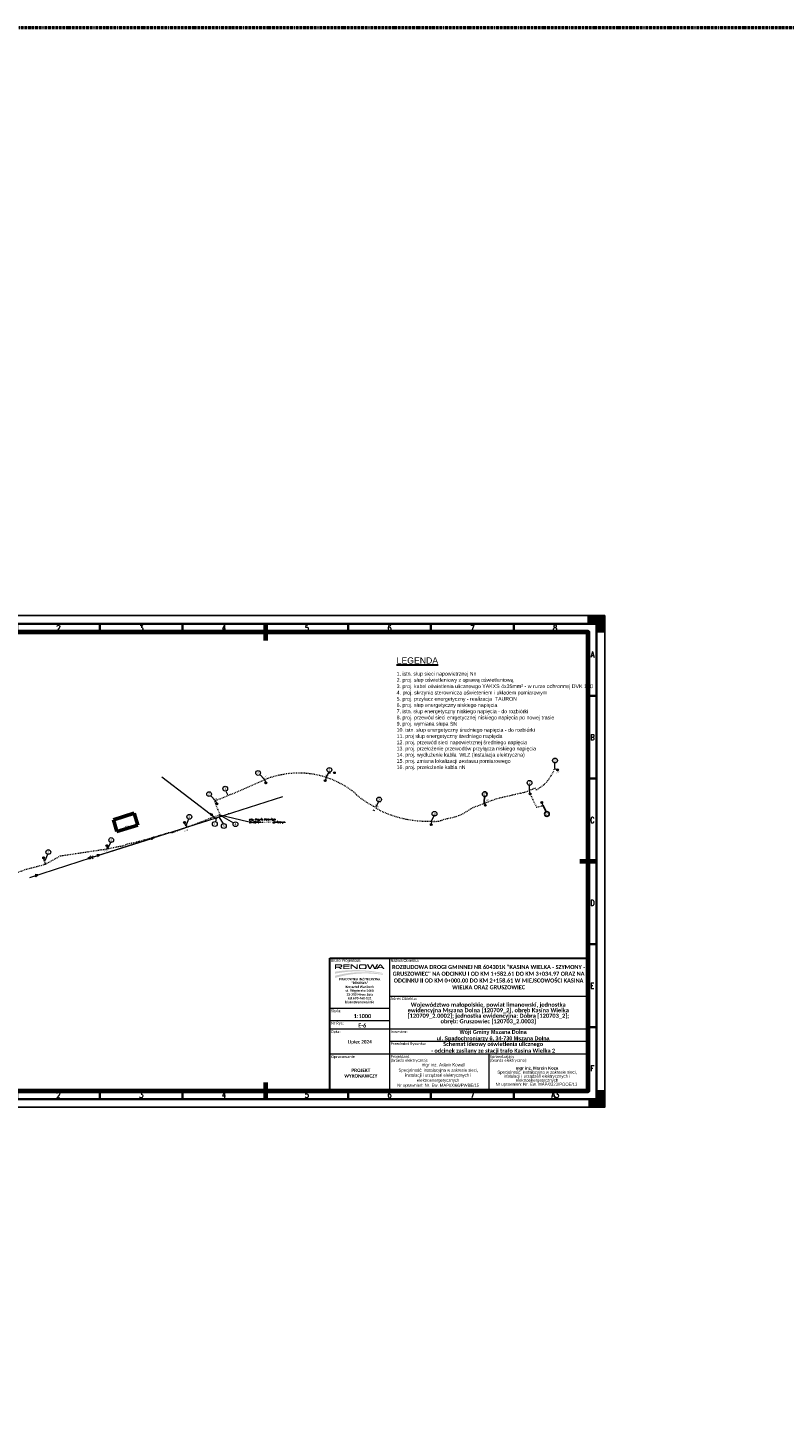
# Model space of a CAD drawing. Header units: metres. Extents: x 7168 to 12828, y 1523 to 3619.
# Tile 65 of 133: x 10150 to 10607, y 2357 to 3191. Entities that reach past the tile are written whole.
import ezdxf
from ezdxf.enums import TextEntityAlignment as Align

# ---------------------------------------------------------------- set-up
doc = ezdxf.new("R2010")
doc.units = ezdxf.units.M
for name, pattern in [('( Dashed )', [0.75, 0.5, -0.25]), ('0.5_0.5', [1, 0.5, -0.5]), ('DASHDOT', [1, 0.5, -0.25, 0, -0.25]), ('DGN Style 2', [3.921133, 2.35268, -1.568453])]:
    doc.linetypes.add(name, pattern=pattern)
for name, color, linetype, lineweight in [('0_ramka', 7, 'Continuous', 0), ('238-Punkt adresowy budynku', 250, 'Continuous', 0), ('312-budynek ewidencyjny', 7, 'Continuous', 0), ('352-schody', 7, 'Continuous', 0), ('3_jezdnia hatch', 8, 'Continuous', 0), ('5_urz bezp ruchu pionowa', 216, 'Continuous', 30), ('BUBZ01', 4, 'Continuous', 0), ('CP_FRAME', 217, 'Continuous', 70), ('CP_FRCENTR', 217, 'Continuous', 70), ('CP_FRMARK', 253, 'Continuous', 15), ('CP_FRREF', 251, 'Continuous', 35), ('CP_LINENORM', 251, 'Continuous', 25), ('CP_TEXTNORM', 53, 'Continuous', 25), ('Kabel nn oświetleniowy', 1, 'DGN Style 2', 13), ('KTCR02', 98, 'Continuous', 0), ('Latarnia drogowa 1', 1, 'Continuous', 13), ('Opisy', 1, 'Continuous', 0), ('OTZK - Zadrzewienie lub zakrzewienie', 7, 'Continuous', 0), ('proj. słupy', 1, 'Continuous', 30), ('PRZEBUDOWA SIECI', 1, 'DGN Style 2', 13), ('SUEP_B - Przewód elektroenergetyczny niskiego napięcia', 7, 'Continuous', 0), ('SUSM04_01_E', 250, 'Continuous', 0), ('SUTP_B - Przewód telekomunikacyjny napowietrzny', 7, 'Continuous', 0), ('słupy', 250, 'Continuous', 25)]:
    doc.layers.add(name, color=color, linetype=linetype, lineweight=lineweight)
doc.styles.add('courier', font='arial.ttf')
doc.styles.add('CP_TXT', font='ROMANS.SHX')
doc.styles.add('CP_TXTCON', font='ROMANS.SHX', dxfattribs={"width": 0.8})
doc.styles.add('Opis elektryczny', font='arial.ttf', dxfattribs={"height": 0.85})
doc.styles.get("Standard").update_dxf_attribs({"font": 'arial.ttf'})
doc.styles.add('Style-KRENTZ_1250 I 0.20944', font='KRENTZ_1250.shx', dxfattribs={"oblique": 12})
doc.styles.add('Style-txt', font='txt.shx')
doc.styles.add('Stytuacja', font='arial.ttf', dxfattribs={"height": 0.85})

# ---------------------------------------------------------------- blocks, each defined once
blk = doc.blocks.new('OTZK')
at = {"layer": 'OTZK - Zadrzewienie lub zakrzewienie', "color": 250, "linetype": 'Continuous', "lineweight": 13}
blk.add_circle((3, 0), 1, dxfattribs=at)
blk.add_arc((-3, 0), 1, 318.5904, 221.4096, dxfattribs=at)
blk = doc.blocks.new('LO15')
at = {"layer": 'Latarnia drogowa 1'}
blk.add_line((0, 0), (1.5, 0), dxfattribs=at)
blk.add_circle((2.050888, 0), 0.550888, dxfattribs=at)
at = {"layer": 'Latarnia drogowa 1', "extrusion": (0, 0, -1)}
blk.add_arc((-3.020929, 0), 0.820233, 325.416533, 34.583463, dxfattribs=at)
at = {"layer": 'Latarnia drogowa 1'}
blk.add_solid([(0.150415, 0.150412), (0.150415, -0.149588), (-0.149585, 0.150412), (-0.149585, -0.149588)], dxfattribs=at)
blk = doc.blocks.new('*U71')
at = {"layer": 'słupy'}
h = blk.add_hatch(color=18, dxfattribs=at)
h.set_gradient(color1=(76, 0, 0), color2=(76, 0, 0))
h.paths.add_polyline_path([(-2461, 0, 0.98457552), (2461, 0)])
blk.add_line((-2461, 0), (2461, 0), dxfattribs=at)
blk.add_circle((0, 38), 2461, dxfattribs=at)
blk = doc.blocks.new('*U72')
at = {"layer": 'słupy'}
h = blk.add_hatch(color=7, dxfattribs=at)
edge = h.paths.add_edge_path()
edge.add_arc((0, 0), 2461, 0, 360)
edge = h.paths.add_edge_path(flags=16)
edge.add_arc((0, 0), 1478, 0, 360)
h = blk.add_hatch(color=7, dxfattribs=at)
h.set_gradient(color1=(255, 255, 255), tint=0.41, name='CYLINDER')
edge = h.paths.add_edge_path()
edge.add_arc((0, 0), 1478, 0, 360)
at = {"layer": 'proj. słupy'}
for radius in [2461, 1478]:
    blk.add_circle((0, 0), radius, dxfattribs=at)
at = {"layer": 'słupy'}
blk.add_circle((0, 0), 2461, dxfattribs=at)
blk = doc.blocks.new('CP_TEXTREFA3')
for p, q in [((-350, 282), (-350, 287)), ((-300, 282), (-300, 287)), ((-250, 282), (-250, 287)), ((-200, 287), (-200, 282)), ((-150, 282), (-150, 287)), ((-100, 282), (-100, 287)), ((-50, 282), (-50, 287)), ((-395, 243.5), (-400, 243.5)), ((-5, 243.5), (0, 243.5)), ((-395, 193.5), (-400, 193.5)), ((-5, 193.5), (0, 193.5)), ((-400, 143.5), (-395, 143.5)), ((-5, 143.5), (0, 143.5)), ((-395, 93.5), (-400, 93.5)), ((-5, 93.5), (0, 93.5)), ((-395, 43.5), (-400, 43.5)), ((-5, 43.5), (0, 43.5)), ((-350, 5), (-350, 0)), ((-300, 5), (-300, 0)), ((-250, 5), (-250, 0)), ((-200, 5), (-200, 0)), ((-150, 5), (-150, 0)), ((-100, 5), (-100, 0)), ((-50, 5), (-50, 0))]:
    blk.add_line(p, q)
for points in [[(-400, 0), (0, 0), (0, 287), (-400, 287)], [(-395, 5), (-5, 5), (-5, 282), (-395, 282)]]:
    blk.add_lwpolyline(points, close=True)
at = {"layer": 'CP_TEXTNORM', "linetype": 'ByBlock', "style": 'CP_TXTCON', "width": 0.8}
for s, p in [('1', (-375, 284.5)), ('2', (-325, 284.5)), ('3', (-275, 284.5)), ('4', (-225, 284.5)), ('5', (-175, 284.5)), ('6', (-125, 284.5)), ('7', (-75, 284.5)), ('8', (-25, 284.5)), ('A', (-397.5, 268.5)), ('A', (-2.5, 268.5)), ('B', (-397.5, 218.5)), ('B', (-2.5, 218.5)), ('C', (-2.5, 168.5)), ('D', (-397.5, 118.5)), ('D', (-2.5, 118.5)), ('E', (-397.5, 68.5)), ('E', (-2.5, 68.5)), ('F', (-397.5, 18.5)), ('F', (-2.5, 18.5)), ('1', (-375, 2.5)), ('2', (-325, 2.5)), ('3', (-275, 2.5)), ('4', (-225, 2.5)), ('5', (-175, 2.5)), ('6', (-125, 2.5)), ('7', (-75, 2.5)), ('A3', (-25, 2.5))]:
    blk.add_text(s, height=3.5, dxfattribs=at).set_placement(p, align=Align.MIDDLE)
at = {"layer": 'CP_TEXTNORM', "style": 'CP_TXT'}
blk.add_text('C', height=3.5, dxfattribs=at).set_placement((-397.5, 168.5), align=Align.MIDDLE)
blk = doc.blocks.new('2d_iso_5457_a3_zp5y')
at = {"layer": 'CP_FRMARK'}
for points in [[(10, 292), (10, 297), (0, 297), (0, 287), (5, 287), (5, 292)], [(415, 292), (415, 287), (420, 287), (420, 297), (410, 297), (410, 292)], [(5, 5), (5, 10), (0, 10), (0, 0), (10, 0), (10, 5)], [(415, 5), (410, 5), (410, 0), (415, 0), (420, 0), (420, 5), (420, 10), (415, 10)]]:
    blk.add_hatch(color=256, dxfattribs=at).paths.add_polyline_path(points)
blk.add_lwpolyline([(20, 10), (410, 10), (410, 287), (20, 287)], close=True)
at = {"layer": 'CP_FRCENTR'}
for p, q in [((215, 292), (215, 282)), ((15, 148.5), (25, 148.5)), ((415, 148.5), (405, 148.5)), ((215, 15), (215, 5))]:
    blk.add_line(p, q, dxfattribs=at)
at = {"layer": 'CP_FRMARK'}
for p, q in [((10, 297), (0, 297)), ((0, 297), (0, 287)), ((5, 292), (10, 292)), ((5, 287), (5, 292)), ((10, 292), (10, 297)), ((410, 292), (410, 297)), ((410, 297), (420, 297)), ((415, 292), (410, 292)), ((415, 287), (415, 292)), ((420, 297), (420, 287)), ((0, 287), (5, 287)), ((420, 287), (415, 287)), ((0, 0), (0, 10)), ((0, 10), (5, 10)), ((5, 10), (5, 5)), ((415, 10), (415, 5)), ((420, 10), (415, 10)), ((420, 0), (420, 10)), ((10, 0), (0, 0)), ((5, 5), (10, 5)), ((10, 5), (10, 0)), ((415, 5), (410, 5)), ((410, 0), (420, 0))]:
    blk.add_line(p, q, dxfattribs=at)
at = {"layer": 'CP_LINENORM', "linetype": 'Continuous'}
blk.add_lwpolyline([(0, 0), (420, 0), (420, 297), (0, 297)], close=True, dxfattribs=at)
at = {"layer": 'CP_FRREF'}
blk.add_blockref('CP_TEXTREFA3', (415, 5), dxfattribs=at)
blk = doc.blocks.new('RENOWA_1')
at = {"linetype": 'Continuous', "lineweight": -2}
h = blk.add_hatch(color=7, dxfattribs=at)
edge = h.paths.add_edge_path()
edge.add_ellipse((0.068, 0.151), major_axis=(-0.0191, 0), ratio=0.735318, start_angle=180, end_angle=270)
edge.add_line((0.068, 0.165), (0.014, 0.165))
edge.add_line((0.014, 0.165), (-0.001, 0.165))
edge.add_line((-0.001, 0.165), (-0.001, 0.107))
edge.add_line((-0.001, 0.107), (0.014, 0.107))
edge.add_line((0.014, 0.107), (0.014, 0.126))
edge.add_line((0.014, 0.126), (0.04, 0.126))
edge.add_line((0.04, 0.126), (0.067, 0.107))
edge.add_line((0.067, 0.107), (0.089, 0.107))
edge.add_line((0.089, 0.107), (0.06, 0.126))
edge.add_line((0.06, 0.126), (0.065, 0.126))
edge.add_ellipse((0.065, 0.14), major_axis=(0.0215, 0), ratio=0.650164, start_angle=270, end_angle=360)
edge.add_line((0.087, 0.14), (0.087, 0.151))
h.paths.add_polyline_path([(0.071, 0.148), (0.071, 0.141, -0.414214), (0.065, 0.135), (0.014, 0.135), (0.014, 0.154), (0.065, 0.154, -0.414214)], flags=16)
h = blk.add_hatch(color=7, dxfattribs=at)
h.set_gradient(rotation=270, tint=1, name='INVHEMISPHERICAL')
h.paths.add_polyline_path([(0.486, 0.066), (0.581, 0.053), (0.581, 0.059), (0.556, 0.064, 0.087432), (0.018, 0.078), (-0.001, 0.075), (-0.001, 0.052), (0.012, 0.054, -0.082937)])
h = blk.add_hatch(color=7, dxfattribs=at)
h.set_gradient(rotation=270, tint=1, name='INVHEMISPHERICAL')
h.paths.add_polyline_path([(0.496, 0.048), (0.581, 0.039), (0.581, 0.047), (0.553, 0.051, 0.10443), (0.017, 0.031), (-0.001, 0.027), (-0.001, 0), (0, 0, -0.100635)])
for points in [[(0.099, 0.107), (0.099, 0.118), (0.099, 0.154), (0.099, 0.165), (0.176, 0.165), (0.176, 0.154), (0.115, 0.154), (0.115, 0.141), (0.174, 0.141), (0.174, 0.131), (0.115, 0.131), (0.115, 0.118), (0.176, 0.118), (0.176, 0.107)], [(0.188, 0.107), (0.188, 0.165), (0.203, 0.165), (0.205, 0.165), (0.26, 0.123), (0.26, 0.165), (0.275, 0.165), (0.275, 0.107), (0.26, 0.107), (0.26, 0.107), (0.203, 0.15), (0.203, 0.107)], [(0.431, 0.107), (0.414, 0.107), (0.385, 0.165), (0.403, 0.165), (0.423, 0.12), (0.445, 0.165), (0.461, 0.165), (0.483, 0.12), (0.503, 0.165), (0.521, 0.165), (0.492, 0.107), (0.475, 0.107), (0.453, 0.15)]]:
    blk.add_hatch(color=7, dxfattribs=at).paths.add_polyline_path(points)
h = blk.add_hatch(color=7, dxfattribs=at)
edge = h.paths.add_edge_path()
edge.add_ellipse((0.363, 0.152), major_axis=(0.0179, 0), ratio=0.715756, start_angle=0, end_angle=90)
edge.add_line((0.363, 0.165), (0.307, 0.165))
edge.add_ellipse((0.307, 0.152), major_axis=(-0.0179, 0), ratio=0.715756, start_angle=270, end_angle=360)
edge.add_line((0.289, 0.152), (0.289, 0.12))
edge.add_ellipse((0.307, 0.12), major_axis=(-0.0179, 0), ratio=0.715756, start_angle=0, end_angle=90)
edge.add_line((0.307, 0.107), (0.363, 0.107))
edge.add_ellipse((0.363, 0.12), major_axis=(0.0179, 0), ratio=0.715756, start_angle=270, end_angle=360)
edge.add_line((0.381, 0.12), (0.381, 0.152))
edge = h.paths.add_edge_path(flags=16)
edge.add_ellipse((0.359, 0.147), major_axis=(-0.00672, 0), ratio=0.945371, start_angle=180, end_angle=270, ccw=False)
edge.add_line((0.366, 0.147), (0.366, 0.125))
edge.add_ellipse((0.359, 0.125), major_axis=(-0.00672, 0), ratio=0.945371, start_angle=90, end_angle=180, ccw=False)
edge.add_line((0.359, 0.118), (0.311, 0.118))
edge.add_ellipse((0.311, 0.125), major_axis=(0.00672, 0), ratio=0.945371, start_angle=188.4872, end_angle=270, ccw=False)
edge.add_line((0.304, 0.124), (0.304, 0.148))
edge.add_ellipse((0.311, 0.147), major_axis=(0.00672, 0), ratio=0.945371, start_angle=90, end_angle=171.5128, ccw=False)
edge.add_line((0.311, 0.154), (0.359, 0.154))
h = blk.add_hatch(color=7, dxfattribs=at)
h.paths.add_polyline_path([(0.496, 0.107), (0.54, 0.165), (0.556, 0.165), (0.6, 0.107), (0.582, 0.107), (0.572, 0.12), (0.548, 0.12), (0.524, 0.12), (0.514, 0.107)])
h.paths.add_polyline_path([(0.53, 0.129), (0.548, 0.154), (0.566, 0.129), (0.548, 0.129)], flags=16)

msp = doc.modelspace()

# ---------------------------------------------------------------- hatches: boundary and pattern name
at = {"layer": '3_jezdnia hatch'}
msp.add_hatch(color=6, dxfattribs=at).paths.add_polyline_path([(10265.286, 2715.119), (10265.132, 2715.484), (10265.953, 2715.831), (10266.107, 2715.466)])
at = {"layer": 'SUSM04_01_E', "linetype": 'Continuous', "lineweight": 13}
h = msp.add_hatch(color=7, dxfattribs=at)
edge = h.paths.add_edge_path()
edge.add_arc((10263.558, 2713.57), 0.25, 0, 360)
h = msp.add_hatch(color=7, dxfattribs=at)
edge = h.paths.add_edge_path()
edge.add_arc((10226.038, 2701.91), 0.25, 0, 360)

# ---------------------------------------------------------------- linework, layer by layer
at = {"color": 1, "lineweight": 20}
for p, q in [((10468.002, 2746.936), (10468.085, 2743.634)), ((10290.1, 2739.892), (10292.949, 2736.833)), ((10269.445, 2729.928), (10270.837, 2727.116)), ((10452.625, 2733.471), (10452.707, 2730.17)), ((10260.503, 2727.116), (10263.352, 2724.057)), ((10247.036, 2712.964), (10245.275, 2708.976)), ((10263.591, 2713.507), (10263.275, 2711.41)), ((10265.246, 2714.261), (10267.829, 2710.19)), ((10265.692, 2715.485), (10274.149, 2710.777)), ((10199.873, 2698.937), (10198.112, 2694.95)), ((10161.872, 2691.698), (10160.11, 2687.71))]:
    msp.add_line(p, q, dxfattribs=at)
at = {"color": 1, "lineweight": 0}
for p, q in [((10331.709, 2741.264), (10329.972, 2738.22)), ((10361.738, 2723.381), (10360.001, 2720.337)), ((10395.222, 2714.801), (10393.485, 2711.758))]:
    msp.add_line(p, q, dxfattribs=at)
at = {"color": 1}
msp.add_line((10462.907, 2717.401), (10461.163, 2721.112), dxfattribs=at)
at = {"color": 0, "linetype": 'Continuous', "lineweight": 13}
for p, q in [((10187.898, 2690.381), (10187.545, 2690.734)), ((10187.898, 2689.32), (10187.545, 2688.967)), ((10188.959, 2690.381), (10189.312, 2690.734)), ((10188.959, 2689.32), (10189.312, 2688.967))]:
    msp.add_line(p, q, dxfattribs=at)
at = {"color": 6, "linetype": 'DASHDOT', "lineweight": 50}
msp.add_lwpolyline([(7167.922, 3191.04), (12827.852, 3191.04), (12827.852, 1523.068), (7167.922, 1523.068)], close=True, dxfattribs=at)
at = {"color": 1, "lineweight": 0}
for centre in [(10332.038, 2742.678), (10362.068, 2724.795), (10395.552, 2716.215)]:
    msp.add_circle(centre, 1.452, dxfattribs=at)
at = {"color": 1, "lineweight": 20}
for centre in [(10468.332, 2748.35), (10288.976, 2740.848), (10452.955, 2734.886), (10259.379, 2728.072), (10269.154, 2731.365), (10247.457, 2714.353), (10262.839, 2710.042), (10275.347, 2709.87), (10268.308, 2708.827), (10162.293, 2693.087), (10200.294, 2700.327)]:
    msp.add_circle(centre, 1.452, dxfattribs=at)
at = {"color": 1, "lineweight": -3}
msp.add_circle((10425.879, 2728.039), 1.452, dxfattribs=at)
at = {"color": 1}
msp.add_circle((10463.439, 2716.049), 1.452, dxfattribs=at)
at = {"color": 0, "linetype": 'Continuous', "lineweight": 13}
msp.add_circle((10188.428, 2689.85), 0.25, dxfattribs=at)
at = {"layer": '0_ramka', "color": 7, "linetype": 'Continuous', "lineweight": 0}
for p, q in [((10368.383, 2628.908), (10368.383, 2554.908)), ((10488.383, 2605.933), (10368.383, 2605.933)), ((10368.383, 2598.532), (10332.383, 2598.532)), ((10368.383, 2591.199), (10332.383, 2591.199)), ((10488.383, 2586.02), (10332.383, 2586.021)), ((10488.383, 2578.688), (10368.383, 2578.688)), ((10488.383, 2570.908), (10332.383, 2570.909)), ((10428.383, 2570.908), (10428.383, 2548.908)), ((10368.383, 2554.908), (10368.383, 2548.908))]:
    msp.add_line(p, q, dxfattribs=at)
at = {"layer": '0_ramka', "color": 7, "linetype": 'Continuous', "lineweight": 30, "flags": 128}
msp.add_lwpolyline([(10332.383, 2628.908), (10488.383, 2628.908), (10488.383, 2548.908), (10332.383, 2548.908), (10332.383, 2628.908)], close=True, dxfattribs=at)
at = {"layer": '312-budynek ewidencyjny', "color": 250, "linetype": 'Continuous', "lineweight": 53}
for p, q in [((10201.588, 2712.6), (10214.068, 2716.62)), ((10203.658, 2705.58), (10201.588, 2712.6)), ((10214.068, 2716.62), (10216.258, 2709.39)), ((10216.258, 2709.39), (10203.658, 2705.58))]:
    msp.add_line(p, q, dxfattribs=at)
at = {"layer": '352-schody', "color": 250, "linetype": 'Continuous', "lineweight": 13}
msp.add_line((10211.358, 2707.91), (10212.538, 2708.26), dxfattribs=at)
at = {"layer": '3_jezdnia hatch', "color": 30, "linetype": '( Dashed )', "flags": 128}
msp.add_lwpolyline([(10263.561, 2713.583), (10266.21, 2714.647), (10265.855, 2715.527)], dxfattribs=at)
at = {"layer": '3_jezdnia hatch', "color": 6, "flags": 128}
for points in [[(10265.855, 2715.527), (10282.873, 2711.613)], [(10270.927, 2716.339), (10271.287, 2716.339)], [(10282.873, 2711.613), (10283.233, 2711.613)]]:
    msp.add_lwpolyline(points, dxfattribs=at)
at = {"layer": '5_urz bezp ruchu pionowa', "color": 1, "linetype": 'Continuous', "lineweight": -3}
msp.add_line((10425.54, 2723.257), (10425.834, 2726.588), dxfattribs=at)
at = {"layer": 'BUBZ01', "color": 250, "linetype": 'Continuous', "lineweight": 0}
for p, q in [((10362.911, 2723.284), (10361.691, 2723.556)), ((10394.769, 2715.409), (10396.005, 2715.593))]:
    msp.add_line(p, q, dxfattribs=at)
at = {"layer": 'BUBZ01', "color": 250, "linetype": 'Continuous', "lineweight": 13}
msp.add_line((10395.582, 2711.884), (10395.258, 2711.75), dxfattribs=at)
at = {"layer": 'Kabel nn oświetleniowy', "linetype": '0.5_0.5'}
for points in [[(10293.002, 2736.775), (10274.708, 2728.692), (10263.343, 2724.067)], [(10452.649, 2730.076), (10452.649, 2730.076), (10452.649, 2730.076), (10453.406, 2727.869), (10457.145, 2720.116), (10460.823, 2721.135), (10461.093, 2721.135)], [(10263.341, 2724.072), (10262.629, 2723.762), (10265.888, 2715.627)], [(10245.288, 2708.934), (10247.353, 2708.614), (10250.433, 2709.802), (10256.173, 2712.017), (10260.603, 2713.726), (10265.454, 2715.462), (10265.692, 2715.485), (10265.692, 2715.485)], [(10160.043, 2687.45), (10160.519, 2685.73), (10169.53, 2690.785), (10197.864, 2695.019)], [(10121.972, 2670.383), (10121.969, 2671.556), (10122.55, 2672.321), (10123.267, 2672.824), (10124.611, 2673.473), (10127.761, 2674.996), (10130.018, 2676.087), (10130.51, 2676.325), (10133.364, 2677.26), (10137.47, 2678.63), (10148.858, 2682.648), (10149.649, 2682.921), (10152.103, 2683.507), (10160.393, 2685.698), (10159.986, 2687.535)]]:
    msp.add_lwpolyline(points, dxfattribs=at)
for points in [[(10360.051, 2720.114, -0.0609902), (10348.397, 2727.616), (10347.026, 2729.196), (10341.256, 2733.15), (10337.601, 2735.038), (10334.131, 2736.707), (10330.114, 2738.175)], [(10452.688, 2730.121, 0.0073918), (10456.213, 2731.865), (10457.062, 2730.517), (10461.549, 2733.723), (10463.88, 2736.043), (10466.006, 2739.2), (10467.506, 2741.712), (10467.993, 2743.568)], [(10452.637, 2730.121, -0.017791), (10447.66, 2728.609), (10432.924, 2725.178), (10426.033, 2722.604), (10425.54, 2723.257)], [(10393.733, 2711.614), (10394.453, 2711.459), (10398.095, 2711.755), (10402.995, 2713.382, 0.1196683), (10415.209, 2717.726), (10418.431, 2719.837), (10425.571, 2722.468), (10425.452, 2723.064)], [(10245.337, 2708.839), (10246.862, 2708.382), (10237.085, 2704.653), (10234.523, 2704.683, -0.0143283), (10212.52, 2698.434), (10209.924, 2697.881, -0.0227553), (10205.796, 2696.484), (10198.024, 2694.917)]]:
    msp.add_lwpolyline(points, format="xyb", dxfattribs=at)
at = {"layer": 'Kabel nn oświetleniowy', "linetype": '0.5_0.5', "extrusion": (0, 0, -1)}
msp.add_lwpolyline([(-10360.207, 2720.089), (-10360.342, 2719.345, -0.1333368), (-10393.475, 2711.565, 0.1480131)], format="xyb", dxfattribs=at)
at = {"layer": 'Kabel nn oświetleniowy', "color": 6, "linetype": 'ByBlock', "flags": 128}
msp.add_lwpolyline([(10151.218, 2677.76), (10188.428, 2689.85), (10226.038, 2701.91)], dxfattribs=at)
at = {"layer": 'Kabel nn oświetleniowy', "linetype": '0.5_0.5'}
msp.add_arc((10313.484, 2686.432), 54.35, 72.171195, 112.138278, dxfattribs=at)
at = {"layer": 'KTCR02', "color": 250, "linetype": 'Continuous', "lineweight": 13}
for p, q in [((10358.358, 2718.68), (10359.218, 2718.171)), ((10215.019, 2709.008), (10214.061, 2708.719))]:
    msp.add_line(p, q, dxfattribs=at)
at = {"layer": 'PRZEBUDOWA SIECI', "color": 6, "linetype": 'Continuous', "lineweight": 13}
msp.add_line((10303.788, 2726.35), (10263.558, 2713.57), dxfattribs=at)
at = {"layer": 'PRZEBUDOWA SIECI', "color": 6, "linetype": 'Continuous', "lineweight": 13, "flags": 128}
for points in [[(10263.558, 2713.57), (10224.751, 2701.259)], [(10188.428, 2689.85), (10224.723, 2701.222)]]:
    msp.add_lwpolyline(points, dxfattribs=at)
at = {"layer": 'SUEP_B - Przewód elektroenergetyczny niskiego napięcia', "color": 1, "linetype": 'Continuous', "lineweight": 13}
for p, q in [((10261.497, 2715.768), (10260.001, 2716.28)), ((10260.001, 2716.28), (10260.891, 2714.973)), ((10188.428, 2689.85), (10226.038, 2701.91)), ((10187.441, 2690.055), (10186.169, 2689.116)), ((10186.169, 2689.116), (10187.75, 2689.104)), ((10193.189, 2691.377), (10191.608, 2691.395)), ((10191.913, 2690.443), (10193.189, 2691.377)), ((10155.973, 2679.305), (10154.392, 2679.317)), ((10154.701, 2678.366), (10155.973, 2679.305))]:
    msp.add_line(p, q, dxfattribs=at)
at = {"layer": 'SUTP_B - Przewód telekomunikacyjny napowietrzny', "color": 6, "linetype": 'Continuous', "lineweight": 13}
msp.add_line((10230.768, 2738.55), (10263.558, 2713.57), dxfattribs=at)
at = {"layer": 'SUTP_B - Przewód telekomunikacyjny napowietrzny', "color": 40, "linetype": 'Continuous', "lineweight": 13, "true_color": 0xffbe00}
for p, q in [((10259.779, 2716.449), (10260.165, 2715.526)), ((10261.567, 2715.716), (10260.575, 2715.843)), ((10154.116, 2678.175), (10154.784, 2678.919)), ((10155.735, 2679.228), (10154.757, 2679.436))]:
    msp.add_line(p, q, dxfattribs=at)

# ---------------------------------------------------------------- block references
at = {"color": 7, "linetype": 'Continuous', "lineweight": 0, "ltscale": 1000, "xscale": 50.00000000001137, "yscale": 50.00000000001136, "zscale": 50.00000000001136}
msp.add_blockref('RENOWA_1', (10335.423, 2617.037), dxfattribs=at)
at = {"layer": 'CP_FRAME'}
msp.add_blockref('2d_iso_5457_a3_zp5y', (10078.383, 2538.908), dxfattribs=at)
at = {"layer": 'Latarnia drogowa 1'}
for p, rotation in [((10468.008, 2743.561), 335.589878), ((10292.945, 2736.831), 289.589631), ((10330.114, 2738.175), 252.250484), ((10452.616, 2730.104), 289.485352), ((10263.341, 2724.072), 292.118409), ((10425.54, 2723.257), 290.230073), ((10461.163, 2721.112), 114.751358), ((10245.275, 2708.976), 110.851785), ((10393.628, 2711.712), 268.855969), ((10198.024, 2694.917), 99.96769599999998), ((10159.974, 2687.572), 105.460194)]:
    msp.add_blockref('LO15', p, dxfattribs=dict(at, rotation=rotation))
at = {"layer": 'OTZK - Zadrzewienie lub zakrzewienie', "color": 250, "linetype": 'Continuous', "lineweight": 0, "xscale": 0.5, "yscale": 0.5, "zscale": 0.5}
msp.add_blockref('OTZK', (10333.59, 2740.941), dxfattribs=at)
at = {"layer": 'PRZEBUDOWA SIECI', "xscale": 0.000125, "yscale": 0.000125, "zscale": 0.000125, "rotation": 294.34109}
msp.add_blockref('*U71', (10226.049, 2701.896), dxfattribs=at)
at = {"layer": 'PRZEBUDOWA SIECI', "xscale": 0.000125, "yscale": 0.000125, "zscale": 0.000125}
msp.add_blockref('*U72', (10224.751, 2701.259), dxfattribs=at)

# ---------------------------------------------------------------- texts
at = {"lineweight": 30, "ltscale": 100, "insert": (10372.667, 2810.658), "char_height": 1.5, "width": 116.91458, "attachment_point": 1}
msp.add_mtext('{\\H2.5x;\\LLEGENDA \\P\\pt0;\\Ftxt|c238;\\H0.4x;\\P\\fArial|b0|i0|c238|p34;\\H1.4999x;\\l1. istn. słup sieci napowietrznej Nn\\H1.0001x; \\P\\H0.9999x;2. proj. słup oświetleniowy z oprawą oświetleniową\\P3. proj. kabel oświetlenia ulicznewgo YAKXS 4x35\\H1.0256x;mm² - w rurze ochronnej DVK 110\\P4. \\H0.97498x;\\C0;proj. skrzynia sterownicza oświeteniem i układem pomiarowym\\P5. proj. przyłacz energetyczny - realizacja  TAURON\\P6. proj. słup energetyczny niskiego napięcia\\P7. istn. słup energetyczny niskiego napięcia - do rozbiórki\\P8. proj. przewód sieci enrgetycznej niskiego napięcia po nowej trasie\\P9. proj. wymiana słupa SN\\P10. istn. słup energetyczny średniego napięcia - do rozbiórki\\P11. proj słup energetyczny średniego napięcia\\P12. proj. przewód sieci napowietrznej średniego napięcia\\P13. proj. przełożenie przewodów przyłącza niskiego napięcia\\P14. proj. wydłużenie kabla  WLZ (instalacja elektryczna)\\P15. proj. zmiana lokalizacji zestawu pomiarowego\\P16. proj. przełożenie kabla nN}', dxfattribs=at)
at = {"color": 1, "lineweight": 20, "char_height": 1.5, "width": 1.10785, "attachment_point": 1}
for s, insert in [('\\H1x;\\W0.75;2', (10467.778, 2749.133)), ('\\H1x;\\W0.75;2', (10288.422, 2741.631)), ('\\H1x;\\W0.75;2', (10452.401, 2735.669)), ('\\H1x;\\W0.75;2', (10258.825, 2728.855)), ('\\H1x;\\W0.75;3', (10268.6, 2732.149)), ('\\H1x;\\W0.75;2', (10246.904, 2715.136)), ('\\H1x;\\W0.75;1', (10262.285, 2710.825)), ('\\H1x;\\W0.75;4', (10274.793, 2710.653)), ('\\H1x;\\W0.75;5', (10267.754, 2709.611)), ('\\H1x;\\W0.75;2', (10161.739, 2693.87)), ('\\H1x;\\W0.75;2', (10199.741, 2701.11))]:
    msp.add_mtext(s, dxfattribs=dict(at, insert=insert))
at = {"color": 1, "lineweight": 0, "char_height": 1.5, "width": 1.10785, "attachment_point": 1}
for insert in [(10331.484, 2743.461), (10361.514, 2725.578), (10395.329, 2716.736)]:
    msp.add_mtext('\\H1x;\\W0.75;2', dxfattribs=dict(at, insert=insert))
at = {"color": 1, "lineweight": -3, "insert": (10425.325, 2728.822), "char_height": 1.5, "width": 1.10785, "attachment_point": 1}
msp.add_mtext('\\H1x;\\W0.75;2', dxfattribs=at)
at = {"color": 1, "insert": (10462.885, 2716.833), "char_height": 1.5, "width": 1.10785, "attachment_point": 1}
msp.add_mtext('\\H1x;\\W0.75;2', dxfattribs=at)
at = {"color": 7, "lineweight": 13, "rotation": 359.99974, "style": 'courier'}
for s, insert, char_height, width, attachment_point in [('\\fCalibri|b0|i0|c238238|p39;Biuro Projektów:', (10332.983, 2628.443), 1.71093, 40.89129, 1), ('\\P\\P\\fCalibri|b1|i0|c238238|p39;\\H0.6x;PRACOWNIA INŻYNIERYJNA "RENOWA"\\PKrzysztof Waniczek\\Pul. Węgierska 146A\\P33-300 Nowy Sącz\\Ptel.693-468-132\\Pbiuro@renowa.info', (10350.383, 2624.745), 2.31147, 30.4546, 2)]:
    msp.add_mtext(s, dxfattribs=dict(at, insert=insert, char_height=char_height, width=width, attachment_point=attachment_point))
at = {"color": 7, "lineweight": 13, "insert": (10367.599, 2565.619), "char_height": 2, "width": 60, "attachment_point": 1, "style": 'courier'}
msp.add_mtext('\\pi18.623;{\\fArial Narrow|b0|i0|c238|p34;  mgr inż. Adam Kowal\\P\\pi6.1846;\\fArial|b0|i0|c238|p34;\\H0.9167x;\\C256;Specjalność: instalacyjna w zakresie sieci,\\P\\pi10.243;instalacji i urządzeń elektrycznych i \\P\\pi17.321;elektroenergetycznych\\P\\pi5.3804;Nr uprawnień: Nr. Ew. MAP/0066/PWBE/15\\P}', dxfattribs=at)
at = {"color": 7, "lineweight": 13, "insert": (10432.424, 2563.536), "char_height": 2, "width": 49.77348, "attachment_point": 1, "line_spacing_factor": 0.8, "style": 'courier'}
msp.add_mtext('\\pi12.201;{\\fArial|b1|i0|c238|p34;\\H0.9167x;\\C256;mgr inż. Marcin Koza\\P\\pi1.0713;\\fArial|b0|i0|c238|p34;Specjalność: instalacyjna w zakresie sieci,\\P\\pi5.1295;instalacji i urządzeń elektrycznych i \\P\\pi12.207;elektroenergetycznych\\P\\pi0;Nr uprawnień: Nr. Ew. MAP/0323/POOE/13}', dxfattribs=at)
at = {"layer": '0_ramka', "color": 7, "lineweight": 0, "rotation": 359.999778}
for s, insert, char_height, width, attachment_point, style in [('\\fCalibri|b0|i0|c238238|p39;Nazwa Obiektu:', (10368.983, 2628.43), 1.71093, 40.89129, 1, 'courier'), ('\\pt0.0782141;\\fCalibri|b1|i0|c238238|p39;ROZBUDOWA DROGI GMINNEJ NR 604301K "KASINA WIELKA - SZYMONY - GRUSZOWIEC" NA ODCINKU I OD KM 1+582.61 DO KM 3+034.97 ORAZ NA ODCINKU II OD KM 0+000.00 DO KM 2+158.61 W MIEJSCOWOŚCI KASINA WIELKA ORAZ GRUSZOWIEC', (10428.207, 2617.523), 2.44419, 117.97047, 5, 'Stytuacja'), ('\\fCalibri|b0|i0|c238238|p39;Adres Obiektu:', (10368.983, 2605.455), 1.71093, 40.89129, 1, 'courier'), ('\\fCalibri|b0|i0|c238238|p39;Skala:', (10332.983, 2598.054), 1.71093, 40.89129, 1, 'courier'), ('{\\fCalibri|b1|i0|c158|p39;1:1000}', (10351.995, 2594.008), 2.44419, 19.44312, 5, 'courier'), ('\\fCalibri|b0|i0|c238238|p39;Nr Rys:', (10332.983, 2590.596), 1.71093, 40.89129, 1, 'courier'), ('\\fCalibri|b0|i0|c238238|p39;Data:', (10332.983, 2585.413), 1.71093, 40.89129, 1, 'courier'), ('{\\fCalibri|b1|i0|c158|p39;E-6}', (10351.873, 2588.328), 2.44419, 12.10744, 5, 'Stytuacja'), ('\\fCalibri|b0|i0|c238238|p39;Inwestor:', (10368.983, 2585.421), 1.71093, 40.89129, 1, 'courier'), ('\\P\\fArial|b1|i0|c238238|p39;Wójt Gminy Mszana Dolna\\Pul. Spadochroniarzy 6, 34-730 Mszana Dolna', (10430.944, 2584.073), 2.32198, 91.84384, 5, 'Stytuacja'), ('\\fCalibri|b1|i0|c238238|p39;Lipiec 2024', (10350.383, 2578.225), 2.03682, 32.8438, 5, 'Stytuacja'), ('\\fCalibri|b0|i0|c238238|p39;Przedmiot Rysunku:', (10368.983, 2578.21), 1.71093, 40.89129, 1, 'courier'), ('\\pt0.035441;{\\fCalibri|b1|i0|c238|p39;Schemat ideowy oświetlenia ulicznego \\P- odcinek zasilany ze stacji trafo Kasina Wielka 2}', (10430.944, 2574.798), 2.44419, 96.67773, 5, 'courier'), ('\\fCalibri|b0|i0|c238238|p39;Opracowanie', (10332.983, 2570.344), 1.71093, 40.89129, 1, 'courier'), ('{\\fCalibri|b1|i0|c158|p39;PROJEKT\\PWYKONAWCZY}', (10351.024, 2559.574), 2.03682, 32.8438, 5, 'Stytuacja')]:
    msp.add_mtext(s, dxfattribs=dict(at, insert=insert, char_height=char_height, width=width, attachment_point=attachment_point, style=style))
at = {"layer": '0_ramka', "color": 7, "lineweight": 0, "rotation": 359.999778, "line_spacing_factor": 0.8, "style": 'courier'}
for s, insert, char_height, width, attachment_point in [('\\fCalibri|b1|i0|c238238|p39;Województwo małopolskie, powiat limanowski, jednostka ewidencyjna Mszana Dolna [120709_2], obręb Kasina Wielka [120709_2.0002]; jednostka ewidencyjna: Dobra [120703_2]; obręb: Gruszowiec [120703_2.0003]', (10428.034, 2595.571), 2.5, 107.07528, 5), ('{\\fCalibri|b0|i0|c158|p39;Projektant\\P(branża elektryczna):}', (10368.983, 2570.431), 1.71093, 40.89129, 1), ('{\\fCalibri|b0|i0|c158|p39;Sprawdzający\\P(branża elektryczna):}', (10428.983, 2570.43), 1.71093, 40.89129, 1)]:
    msp.add_mtext(s, dxfattribs=dict(at, insert=insert, char_height=char_height, width=width, attachment_point=attachment_point))
at = {"layer": '238-Punkt adresowy budynku', "color": 250, "linetype": 'Continuous', "lineweight": 30, "style": 'Style-KRENTZ_1250 I 0.20944', "oblique": 12, "width": 0.79}
msp.add_text('284', height=1.25, rotation=16.822, dxfattribs=at).set_placement((10209.831, 2707.714), align=Align.CENTER)
at = {"layer": '3_jezdnia hatch', "color": 6, "style": 'Style-txt', "width": 0.75}
for s, p in [('oświeteniem i układem pomiarowym', (10283.625, 2711.693)), ('proj. skrzynie sterownicza', (10283.625, 2713.36))]:
    msp.add_text(s, height=1, dxfattribs=at).set_placement(p, align=Align.TOP_LEFT)
at = {"layer": 'KTCR02', "color": 250, "linetype": 'Continuous', "lineweight": 13, "insert": (10213.56, 2707.44), "char_height": 0.75, "attachment_point": 7, "rotation": 17.579851, "line_spacing_factor": 0.72}
msp.add_mtext('\\FKRENTZ_1250;\\Q12;\\H1x;\\W0.8;ch.br.', dxfattribs=at)
at = {"layer": 'Opisy', "style": 'Opis elektryczny'}
for s, rotation, p in [('L-17', 23.70878, (10292.601, 2737.534)), ('L-16', 344.79562, (10329.562, 2739.059)), ('L-12', 28.539835, (10469.103, 2740.483)), ('L-18', 18.382151, (10261.905, 2724.156)), ('L-15', 328.672713, (10359.511, 2721.21)), ('L-13', 19.320361, (10426.046, 2723.399)), ('L-19', 18.382151, (10244.506, 2705.348)), ('L-20', 11.693977, (10196.002, 2693.311)), ('L-21', 18.382151, (10159.548, 2685.405))]:
    msp.add_text(s, height=0.85, rotation=rotation, dxfattribs=at).set_placement(p)

doc.saveas('drawing.dxf')
